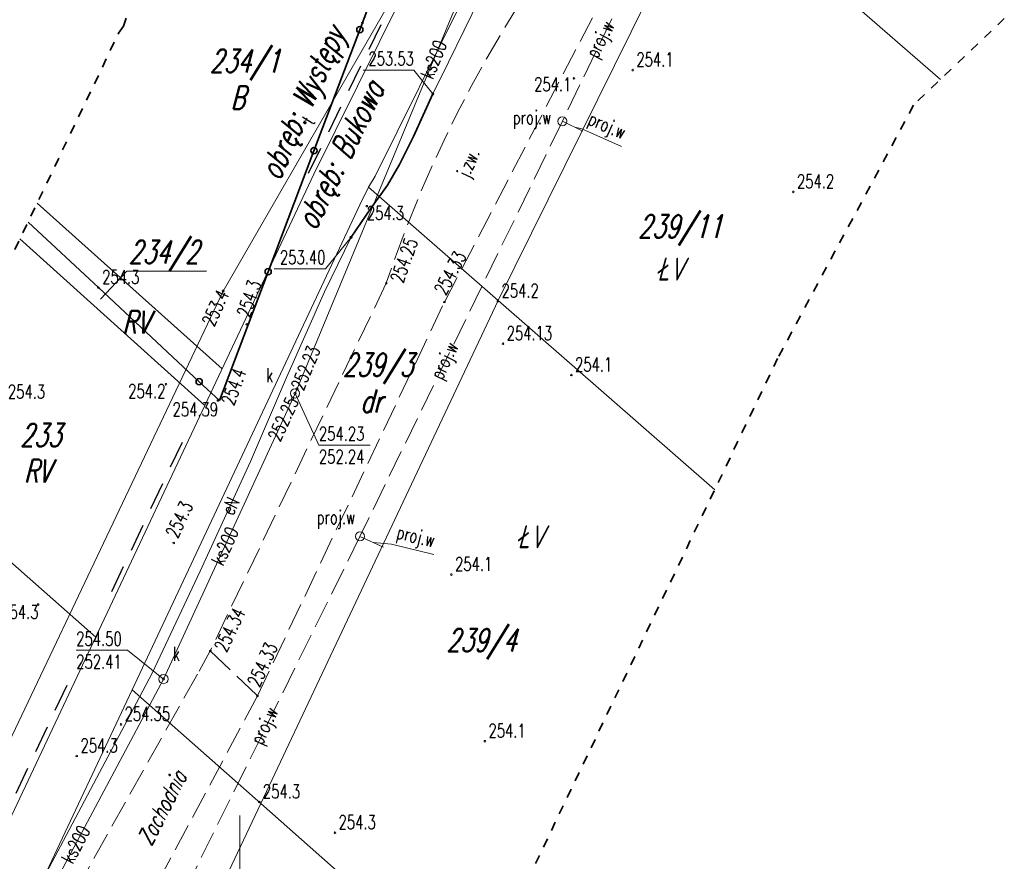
# Model space of a CAD drawing. Header units: metres. Extents: x 7443272 to 7443636, y 5636784 to 5637178.
# Tile 12 of 17: x 7443388 to 7443442, y 5637050 to 5637096. Entities that reach past the tile are written whole.
import ezdxf
from ezdxf.enums import TextEntityAlignment as Align

# ---------------------------------------------------------------- set-up
doc = ezdxf.new("R2010")
doc.units = ezdxf.units.M
doc.header["$MEASUREMENT"] = 0
for name, pattern in [('1', [0]), ('1_OTKJ', [2, 1.5, -0.5]), ('1_OTOO', [7.5, 7.5]), ('1_SUEP_A', [0]), ('1_SUKP', [0]), ('1_SULO', [0]), ('1_SUPP_P', [2, 1.5, -0.5]), ('1_SUTP_A', [0]), ('2_OTKJ', [2, 1.5, -0.5]), ('2_SUEP_A', [0]), ('2_SUKP', [0]), ('2_SULO', [0]), ('2_SUPP_P', [2, 1.5, -0.5]), ('2_SUTP_A', [0]), ('3', [1, 0.5, -0.5]), ('GAO', [2.5, 1.5, -1])]:
    doc.linetypes.add(name, pattern=pattern)
doc.layers.get('0').update_dxf_attribs({"color": 250, "linetype": 'CONTINUOUS', "lineweight": 100})
for name, color, linetype, lineweight, true_color in [('EADOD_T_0', 7, 'CONTINUOUS', 18, 0x7d7d7d), ('OTK_E_T_0', 7, 'CONTINUOUS', 0, 0x7d7d7d), ('OTK_L_0', 7, '1_OTKJ', 18, 0x7d7d7d), ('OTO_L_0', 7, '1_OTOO', 35, 0x7d7d7d), ('OTR_T_0', 7, 'CONTINUOUS', 18, 0x7d7d7d), ('OTR_T_1', 7, 'CONTINUOUS', 18, 0x7d7d7d), ('P_SUP_E_T_1', 7, 'CONTINUOUS', 0, 0x7d7d7d), ('P_SUP_T_0', 7, 'CONTINUOUS', 18, 0x7d7d7d), ('SUL_L_1', 7, '2_SULO', 35, 0x7d7d7d)]:
    doc.layers.add(name, color=color, linetype=linetype, lineweight=lineweight, true_color=true_color)
for name, color, linetype, lineweight in [('EDZPD_L_0', 3, '1', 18), ('EPGPO_L_0', 3, 'GAO', 25), ('EPGTO_T_0', 3, 'CONTINUOUS', 25), ('EUZOU_T_0', 96, 'CONTINUOUS', 25), ('GRANICE_EWID_L_0', 3, '1', 18), ('KRZYZE_L_0', 7, '1', 0), ('NUMERY_DZIALEK_T_0', 3, 'CONTINUOUS', 25), ('P_SUWP_E_T_0', 5, 'CONTINUOUS', 0), ('P_SUWP_L_0', 5, '2_SUPP_P', 18), ('SUEP_E_T_0', 1, 'CONTINUOUS', 0), ('SUEP_L_0', 1, '2_SUEP_A', 18), ('SUER_T_0', 1, 'CONTINUOUS', 18), ('SUK_E_T_4', 34, 'CONTINUOUS', 0), ('SUK_T_3', 34, 'CONTINUOUS', 18), ('SUKP_E_T_0', 34, 'CONTINUOUS', 0), ('SUKP_L_0', 34, '2_SUKP', 18), ('SUKR_T_0', 34, 'CONTINUOUS', 18), ('SUTP_E_T_0', 30, 'CONTINUOUS', 0), ('SUTP_L_0', 30, '2_SUTP_A', 18), ('SUTR_T_0', 30, 'CONTINUOUS', 18), ('ZAKRES_L_2', 1, '3', 35)]:
    doc.layers.add(name, color=color, linetype=linetype, lineweight=lineweight)
doc.styles.get("Standard").update_dxf_attribs({"font": 'Simplex.SHX', "width": 0.75})

# ---------------------------------------------------------------- blocks, each defined once
blk = doc.blocks.new('1_SUPK')
at = {"linetype": 'Continuous'}
blk.add_circle((0, 0), 0.25, dxfattribs=at)
blk = doc.blocks.new('1_SUPS')
at = {"linetype": 'Continuous'}
blk.add_circle((0, 0), 0.0625, dxfattribs=at)
blk = doc.blocks.new('1_SUKS')
at = {"linetype": 'Continuous'}
blk.add_circle((0, 0), 0.25, dxfattribs=at)
blk = doc.blocks.new('2_OTRN')
at = {"linetype": 'Continuous'}
blk.add_circle((0, 0), 0.045, dxfattribs=at)
blk = doc.blocks.new('2_OTRS')
at = {"linetype": 'Continuous'}
blk.add_circle((0, 0), 0.045, dxfattribs=at)

msp = doc.modelspace()

# ---------------------------------------------------------------- linework, layer by layer
at = {"layer": 'EDZPD_L_0', "linetype": '1'}
for p, q in [((7443411.355, 5637102.19), (7443404.03, 5637087.4)), ((7443404.03, 5637087.4), (7443385.45, 5637048)), ((7443399.035, 5637076.807), (7443388.963, 5637085.833)), ((7443388.027, 5637083.878), (7443398.096, 5637074.818)), ((7443392.148, 5637062.203), (7443381.938, 5637071.174))]:
    msp.add_line(p, q, dxfattribs=at)
at = {"layer": 'EPGPO_L_0', "linetype": 'GAO'}
for p, q in [((7443408.761, 5637097.785), (7443403.373, 5637086.738)), ((7443393.02, 5637064.687), (7443397.118, 5637073.354)), ((7443385.684, 5637049.187), (7443390.969, 5637060.39))]:
    msp.add_line(p, q, dxfattribs=at)
at = {"layer": 'GRANICE_EWID_L_0', "linetype": '1'}
for p, q in [((7443415.96, 5637104.68), (7443407.36, 5637087.29)), ((7443428.3, 5637101.11), (7443438.128, 5637092.558)), ((7443414.05, 5637080.53), (7443424.03, 5637100.69)), ((7443406.99, 5637086.69), (7443407.36, 5637087.29)), ((7443406.99, 5637086.69), (7443406.52, 5637085.73)), ((7443414.05, 5637080.53), (7443406.99, 5637086.69)), ((7443406.52, 5637085.73), (7443394.14, 5637059.33)), ((7443401.14, 5637053.15), (7443414.05, 5637080.53)), ((7443414.05, 5637080.53), (7443425.842, 5637070.231)), ((7443394.14, 5637059.33), (7443385.03, 5637040.06)), ((7443401.14, 5637053.15), (7443394.14, 5637059.33)), ((7443401.14, 5637053.15), (7443398.47, 5637047.5)), ((7443401.14, 5637053.15), (7443412.697, 5637042.944))]:
    msp.add_line(p, q, dxfattribs=at)
at = {"layer": 'KRZYZE_L_0', "linetype": '1'}
msp.add_line((7443400, 5637047.5), (7443400, 5637052.5), dxfattribs=at)
at = {"layer": 'NUMERY_DZIALEK_T_0', "linetype": 'Continuous'}
for p, q in [((7443392.405, 5637080.595), (7443393.836, 5637082.129)), ((7443393.836, 5637082.129), (7443398.179, 5637082.135))]:
    msp.add_line(p, q, dxfattribs=at)
at = {"layer": 'OTK_L_0', "linetype": '2_OTKJ'}
for p, q in [((7443411.131, 5637080.443), (7443419.184, 5637095.911)), ((7443407.966, 5637081.469), (7443398.381, 5637061.45)), ((7443400.953, 5637059.005), (7443411.131, 5637080.443)), ((7443397.786, 5637060.359), (7443398.381, 5637061.45)), ((7443398.381, 5637061.45), (7443400.953, 5637059.005)), ((7443398.381, 5637061.45), (7443400.953, 5637059.005)), ((7443384.216, 5637036.215), (7443397.786, 5637060.359)), ((7443400.953, 5637059.005), (7443391.64, 5637041.59))]:
    msp.add_line(p, q, dxfattribs=at)
msp.add_arc((7443474.622, 5637059.063), 70.322, 139.52442, 161.42004, dxfattribs=at)
at = {"layer": 'OTO_L_0'}
for p, q in [((7443406.525, 5637095.271), (7443409.02, 5637101.86)), ((7443404.031, 5637088.683), (7443406.525, 5637095.271)), ((7443401.536, 5637082.094), (7443404.031, 5637088.683)), ((7443388.466, 5637084.795), (7443392.3, 5637081.23)), ((7443398.88, 5637075.08), (7443401.536, 5637082.094)), ((7443392.3, 5637081.23), (7443397.779, 5637076.109)), ((7443397.779, 5637076.109), (7443398.88, 5637075.08))]:
    msp.add_line(p, q, dxfattribs=at)
for centre in [(7443406.525, 5637095.271), (7443404.031, 5637088.683), (7443401.536, 5637082.094), (7443397.779, 5637076.109)]:
    msp.add_circle(centre, 0.17, dxfattribs=at)
at = {"layer": 'P_SUWP_E_T_0', "linetype": 'Continuous'}
for p, q in [((7443418.22, 5637089.961), (7443418.615, 5637089.871)), ((7443418.615, 5637089.871), (7443420.777, 5637088.92)), ((7443407.269, 5637067.357), (7443408.254, 5637067.274)), ((7443408.254, 5637067.274), (7443410.547, 5637066.707))]:
    msp.add_line(p, q, dxfattribs=at)
at = {"layer": 'P_SUWP_L_0', "linetype": '1_SUPP_P'}
for p, q in [((7443424.593, 5637104.868), (7443417.551, 5637090.282)), ((7443417.551, 5637090.282), (7443406.533, 5637067.689)), ((7443417.551, 5637090.282), (7443418.668, 5637089.747)), ((7443406.533, 5637067.689), (7443391.964, 5637038.191)), ((7443406.533, 5637067.689), (7443407.819, 5637067.109))]:
    msp.add_line(p, q, dxfattribs=at)
at = {"layer": 'SUEP_L_0', "linetype": '1_SUEP_A'}
for p, q in [((7443414.14, 5637099.18), (7443411.35, 5637093.51)), ((7443411.35, 5637093.51), (7443410.5, 5637091.77)), ((7443410.5, 5637091.77), (7443409.44, 5637089.45)), ((7443409.44, 5637089.45), (7443408.69, 5637087.93)), ((7443408.69, 5637087.93), (7443408.03, 5637086.8)), ((7443408.03, 5637086.8), (7443407.67, 5637086.3)), ((7443407.67, 5637086.3), (7443407.14, 5637085.57)), ((7443407.14, 5637085.57), (7443406.05, 5637083.97)), ((7443406.05, 5637083.97), (7443404.6, 5637081)), ((7443404.6, 5637081), (7443402.53, 5637076.33)), ((7443402.53, 5637076.33), (7443400.58, 5637071.76)), ((7443400.58, 5637071.76), (7443397.84, 5637065.79)), ((7443397.84, 5637065.79), (7443395.22, 5637060.25)), ((7443395.22, 5637060.25), (7443394.02, 5637057.97)), ((7443394.02, 5637057.97), (7443392.35, 5637054.84)), ((7443392.35, 5637054.84), (7443390.55, 5637051.41)), ((7443390.55, 5637051.41), (7443388.67, 5637047.88))]:
    msp.add_line(p, q, dxfattribs=at)
at = {"layer": 'SUER_T_0', "linetype": 'Continuous'}
for p, q in [((7443406.7, 5637093.07), (7443409.468, 5637093.07)), ((7443410.5, 5637091.77), (7443409.468, 5637093.07)), ((7443406.05, 5637083.97), (7443404.652, 5637082.25)), ((7443401.856, 5637082.25), (7443404.652, 5637082.25))]:
    msp.add_line(p, q, dxfattribs=at)
at = {"layer": 'SUKP_L_0', "linetype": '1_SUKP'}
for p, q in [((7443403, 5637075.47), (7443414.89, 5637104.15)), ((7443395.84, 5637059.92), (7443403, 5637075.47)), ((7443386.93, 5637043.18), (7443395.84, 5637059.92))]:
    msp.add_line(p, q, dxfattribs=at)
at = {"layer": 'SUKR_T_0', "linetype": 'Continuous'}
for p, q in [((7443403, 5637075.47), (7443404.3, 5637072.65)), ((7443404.3, 5637072.65), (7443407.096, 5637072.65)), ((7443391.09, 5637061.488), (7443393.886, 5637061.488)), ((7443395.84, 5637059.92), (7443393.886, 5637061.488))]:
    msp.add_line(p, q, dxfattribs=at)
at = {"layer": 'SUL_L_1', "linetype": '1_SULO'}
for p, q in [((7443409.44, 5637089.45), (7443410.5, 5637091.77)), ((7443408.69, 5637087.93), (7443409.44, 5637089.45)), ((7443408.03, 5637086.8), (7443408.69, 5637087.93)), ((7443407.67, 5637086.3), (7443408.03, 5637086.8)), ((7443407.14, 5637085.57), (7443407.67, 5637086.3)), ((7443406.05, 5637083.97), (7443407.14, 5637085.57))]:
    msp.add_line(p, q, dxfattribs=at)
at = {"layer": 'SUTP_L_0', "linetype": '1_SUTP_A'}
for p, q in [((7443399.087, 5637081.045), (7443410.524, 5637100.864)), ((7443387.435, 5637056.504), (7443399.087, 5637081.045))]:
    msp.add_line(p, q, dxfattribs=at)
at = {"layer": 'ZAKRES_L_2', "linetype": '3'}
for p, q in [((7443393.655, 5637095.455), (7443393.806, 5637095.889)), ((7443441.605, 5637095.88), (7443436.661, 5637091.155)), ((7443393.394, 5637095.076), (7443393.655, 5637095.455)), ((7443377.383, 5637061.67), (7443393.394, 5637095.076)), ((7443436.661, 5637091.155), (7443429.268, 5637077.378)), ((7443429.268, 5637077.378), (7443413.185, 5637043.822))]:
    msp.add_line(p, q, dxfattribs=at)

# ---------------------------------------------------------------- block references
at = {"layer": 'OTR_T_0'}
for p in [(7443407.966, 5637081.469), (7443411.131, 5637080.443), (7443414.319, 5637078.175), (7443398.834, 5637075.105), (7443398.381, 5637061.45), (7443400.953, 5637059.005), (7443393.524, 5637057.452)]:
    msp.add_blockref('2_OTRS', p, dxfattribs=at)
at = {"layer": 'OTR_T_1'}
for p in [(7443406.668, 5637095.635), (7443421.38, 5637093.07), (7443418.182, 5637092.618), (7443430.12, 5637086.44), (7443406.906, 5637085.664), (7443392.3, 5637081.23), (7443414.04, 5637080.49), (7443400.37, 5637079.23), (7443418.04, 5637076.47), (7443398.8, 5637075.09), (7443396.4, 5637067.33), (7443411.51, 5637065.61), (7443413.33, 5637056.54), (7443391.12, 5637055.73), (7443401.05, 5637053.23), (7443405.17, 5637051.56)]:
    msp.add_blockref('2_OTRN', p, dxfattribs=at)
for p, rotation in [((7443395.973, 5637075.97), 0.06963059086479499), ((7443389.017, 5637063.979), 0.069657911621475)]:
    msp.add_blockref('2_OTRN', p, dxfattribs=dict(at, rotation=rotation))
at = {"layer": 'P_SUP_T_0'}
for p in [(7443417.551, 5637090.282), (7443406.533, 5637067.689)]:
    msp.add_blockref('1_SUPK', p, dxfattribs=at)
at = {"layer": 'SUER_T_0'}
for p in [(7443410.5, 5637091.77), (7443406.05, 5637083.97)]:
    msp.add_blockref('1_SUPS', p, dxfattribs=at)
at = {"layer": 'SUK_T_3'}
for p in [(7443403, 5637075.47), (7443395.84, 5637059.92)]:
    msp.add_blockref('1_SUKS', p, dxfattribs=at)
at = {"layer": 'SUKR_T_0'}
for p in [(7443403, 5637075.47), (7443403.101, 5637075.713), (7443402.877, 5637075.203), (7443395.84, 5637059.92)]:
    msp.add_blockref('1_SUPS', p, dxfattribs=at)
at = {"layer": 'SUTR_T_0'}
msp.add_blockref('1_SUPS', (7443399.087, 5637081.045), dxfattribs=at)

# ---------------------------------------------------------------- texts
at = {"layer": 'EADOD_T_0', "oblique": 15, "width": 0.7}
msp.add_text('Zachodnia', height=0.9, rotation=62.7549, dxfattribs=at).set_placement((7443394.37, 5637051.201), align=Align.TOP_LEFT)
at = {"layer": 'EPGTO_T_0', "oblique": 15, "width": 0.7}
for s, rotation, p in [('obręb: Występy', 65.8545, (7443403.577, 5637091.208)), ('obręb: Bukowa', 63.9832, (7443405.578, 5637088.392))]:
    msp.add_text(s, height=1.25, rotation=rotation, dxfattribs=at).set_placement(p, align=Align.MIDDLE)
at = {"layer": 'EUZOU_T_0', "oblique": 15, "width": 0.7}
for s, p in [('B', (7443399.494, 5637092.201)), ('ŁV', (7443422.693, 5637082.864)), ('RV', (7443393.602, 5637079.974)), ('dr', (7443406.549, 5637075.685)), ('RV', (7443388.243, 5637071.868)), ('ŁV', (7443415.093, 5637068.292))]:
    msp.add_text(s, height=1.25, dxfattribs=at).set_placement(p, align=Align.TOP_LEFT)
at = {"layer": 'NUMERY_DZIALEK_T_0', "oblique": 15, "width": 0.7}
for s, p in [('234/1', (7443398.362, 5637094.195)), ('239/11', (7443421.676, 5637085.185))]:
    msp.add_text(s, height=1.25, dxfattribs=at).set_placement(p, align=Align.TOP_LEFT)
for s, rotation, p in [('234/2', 0.07, (7443393.946, 5637083.796)), ('233', 0.0726, (7443388.038, 5637073.823))]:
    msp.add_text(s, height=1.25, rotation=rotation, dxfattribs=at).set_placement(p, align=Align.TOP_LEFT)
for s, p in [('239/3', (7443405.61, 5637076.403)), ('239/4', (7443411.242, 5637061.414))]:
    msp.add_text(s, height=1.25, dxfattribs=at).set_placement(p)
at = {"layer": 'OTK_E_T_0', "width": 0.7}
msp.add_text('j.zw.', height=0.75, rotation=66.9218, dxfattribs=at).set_placement((7443412.519, 5637087.97), align=Align.MIDDLE)
at = {"layer": 'OTR_T_0', "width": 0.7}
for s, rotation, p in [('254.25', 70.5096, (7443408.166, 5637081.669)), ('254.34', 64.6666, (7443398.581, 5637061.65))]:
    msp.add_text(s, height=0.75, rotation=rotation, dxfattribs=at).set_placement(p, align=Align.TOP_LEFT)
for rotation, p in [(62.2165, (7443411.197, 5637080.759)), (65.5221, (7443401.055, 5637059.427))]:
    msp.add_text('254.33', height=0.75, rotation=rotation, dxfattribs=at).set_placement(p)
for s, p in [('254.13', (7443414.519, 5637078.375)), ('254.35', (7443393.724, 5637057.652))]:
    msp.add_text(s, height=0.75, dxfattribs=at).set_placement(p)
msp.add_text('254.39', height=0.75, dxfattribs=at).set_placement((7443398.809, 5637074.974), align=Align.TOP_RIGHT)
at = {"layer": 'OTR_T_1', "width": 0.7}
for s, p in [('254.1', (7443421.58, 5637093.27)), ('254.2', (7443430.32, 5637086.64)), ('254.3', (7443392.5, 5637081.43)), ('254.2', (7443414.24, 5637080.69)), ('254.1', (7443418.24, 5637076.67)), ('254.3', (7443387.37, 5637075.19)), ('254.1', (7443411.71, 5637065.81)), ('254.1', (7443413.53, 5637056.74)), ('254.3', (7443391.32, 5637055.93)), ('254.3', (7443401.25, 5637053.43)), ('254.3', (7443405.37, 5637051.76))]:
    msp.add_text(s, height=0.75, dxfattribs=at).set_placement(p)
msp.add_text('254.1', height=0.75, dxfattribs=at).set_placement((7443418.039, 5637092.669), align=Align.TOP_RIGHT)
msp.add_text('254.3', height=0.75, dxfattribs=at).set_placement((7443406.906, 5637085.664), align=Align.TOP_LEFT)
for rotation, p in [(71.0361, (7443400.518, 5637079.555)), (64.7498, (7443396.6, 5637067.53))]:
    msp.add_text('254.3', height=0.75, rotation=rotation, dxfattribs=at).set_placement(p)
msp.add_text('254.4', height=0.75, rotation=70.0977, dxfattribs=at).set_placement((7443398.966, 5637075.014), align=Align.TOP_LEFT)
for s, rotation, p in [('254.2', 0.0696, (7443395.943, 5637075.97)), ('254.3', 0.0697, (7443389.037, 5637063.949))]:
    msp.add_text(s, height=0.75, rotation=rotation, dxfattribs=at).set_placement(p, align=Align.TOP_RIGHT)
at = {"layer": 'P_SUP_E_T_1', "width": 0.7}
for p in [(7443414.85, 5637090.124), (7443404.178, 5637068.354)]:
    msp.add_text('proj.w', height=0.75, dxfattribs=at).set_placement(p)
at = {"layer": 'P_SUWP_E_T_0', "width": 0.7}
for rotation, p in [(62.6064, (7443419.688, 5637094.708)), (336.2606, (7443419.948, 5637089.967)), (64.29, (7443411.217, 5637077.221)), (346.1058, (7443409.551, 5637067.597)), (64.8195, (7443401.414, 5637057.347))]:
    msp.add_text('proj.w', height=0.75, rotation=rotation, dxfattribs=at).set_placement(p, align=Align.MIDDLE)
at = {"layer": 'SUEP_E_T_0', "width": 0.7}
msp.add_text('eN', height=0.75, rotation=65.3467, dxfattribs=at).set_placement((7443399.473, 5637069.348), align=Align.MIDDLE)
at = {"layer": 'SUER_T_0', "width": 0.7}
for s, p in [('253.53', (7443409.468, 5637093.32)), ('253.40', (7443404.652, 5637082.5))]:
    msp.add_text(s, height=0.75, dxfattribs=at).set_placement(p, align=Align.RIGHT)
at = {"layer": 'SUK_E_T_4', "width": 0.7}
for p in [(7443401.42, 5637076.09), (7443396.34, 5637060.92)]:
    msp.add_text('k', height=0.75, dxfattribs=at).set_placement(p)
at = {"layer": 'SUKP_E_T_0', "width": 0.7}
for rotation, p in [(67.482, (7443410.537, 5637093.649)), (65.2763, (7443399.175, 5637067.162)), (61.9755, (7443391.052, 5637050.924))]:
    msp.add_text('ks200', height=0.75, rotation=rotation, dxfattribs=at).set_placement(p, align=Align.MIDDLE)
at = {"layer": 'SUKR_T_0', "width": 0.7}
msp.add_text('252.23', height=0.75, rotation=67.4823, dxfattribs=at).set_placement((7443403.101, 5637075.714), align=Align.MIDDLE_LEFT)
msp.add_text('252.25', height=0.75, rotation=65.2763, dxfattribs=at).set_placement((7443402.877, 5637075.202), align=Align.MIDDLE_RIGHT)
for s, p in [('254.23', (7443404.3, 5637073.65)), ('252.24', (7443404.3, 5637072.4)), ('254.50', (7443391.09, 5637062.488)), ('252.41', (7443391.09, 5637061.238))]:
    msp.add_text(s, height=0.75, dxfattribs=at).set_placement(p, align=Align.TOP_LEFT)
at = {"layer": 'SUTP_E_T_0', "width": 0.7}
msp.add_text('t', height=0.75, rotation=59.0828, dxfattribs=at).set_placement((7443403.735, 5637090.346), align=Align.MIDDLE)
at = {"layer": 'SUTR_T_0', "width": 0.7}
msp.add_text('253.4', height=0.75, rotation=65.2055, dxfattribs=at).set_placement((7443399.087, 5637081.045), align=Align.MIDDLE_RIGHT)

doc.saveas('drawing.dxf')
